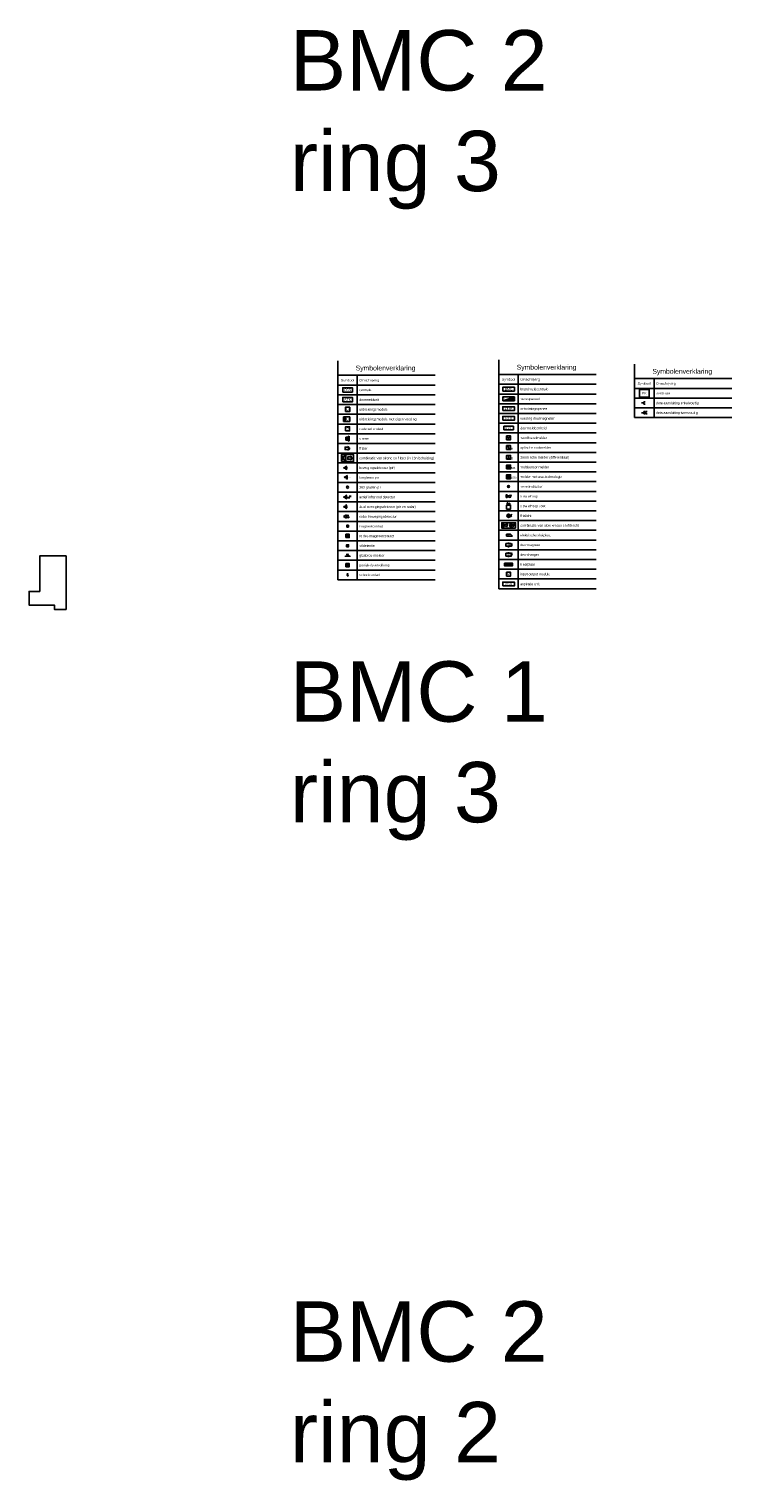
# Model space of a CAD drawing. Header units: millimetres. Extents: x -285897 to 196785, y -309320 to 420074.
# Tile 7 of 10: x -25395 to 46778, y -113506 to 35833. Entities that reach past the tile are written whole.
import ezdxf
from ezdxf.enums import TextEntityAlignment as Align

# ---------------------------------------------------------------- set-up
doc = ezdxf.new("R2010")
doc.units = ezdxf.units.MM
for name, color, linetype in [('BMI', 1, 'Continuous'), ('BMI-hatchlijnen', 7, 'Continuous'), ('DCI', 30, 'Continuous'), ('ISS', 3, 'Continuous')]:
    doc.layers.add(name, color=color, linetype=linetype)
doc.styles.get("Standard").update_dxf_attribs({"font": 'arial.ttf'})
doc.styles.add('TAG', font='swiss.ttf', dxfattribs={"height": 2.5})

# ---------------------------------------------------------------- blocks, each defined once
blk = doc.blocks.new('ISS-FL')
at = {"color": 0}
for p, q in [((314, 136), (342, 221)), ((385, 84), (458, 137)), ((412, 0), (502, 0)), ((314, -136), (342, -221)), ((385, -84), (458, -137))]:
    blk.add_line(p, q, dxfattribs=at)
blk.add_lwpolyline([(270, -122, 1), (270, 122), (0, 122), (0, -122)], format="xyb", close=True, dxfattribs=at)
at = {"color": 0, "flags": 8}
for tag, p in [('CCS-/SCS-SABOTAGE-INGANG', (602, 183)), ('CCS-/SCS-SIGNAAL-UITGANG', (602, -165))]:
    blk.add_attdef(tag, text='', height=250, dxfattribs=at).set_placement(p, align=Align.MIDDLE_LEFT)
blk = doc.blocks.new('ISS-BWD-PIR')
at = {"color": 0}
for q in [(294, 113), (294, -113)]:
    blk.add_line((0, 0), q, dxfattribs=at)
for points in [[(313, 120, 0, 30, 0), (397, 152, 30, 30, 0)], [(335, 0, 0, 30, 0), (425, 0, 30, 30, 0)], [(313, -120, 0, 30, 0), (397, -152, 30, 30, 0)]]:
    blk.add_lwpolyline(points, format="xyseb", dxfattribs=at)
blk.add_arc((0, 0), 315, 317, 43, dxfattribs=at)
at = {"color": 0, "flags": 8}
blk.add_attdef('NUMMER', text='', height=250, dxfattribs=at).set_placement((525, 0), align=Align.MIDDLE_LEFT)
blk = doc.blocks.new('ISS-BWD-PIR-LB')
at = {"color": 0}
for q in [(294, 113), (294, -113)]:
    blk.add_line((0, 0), q, dxfattribs=at)
for points in [[(335, 0, 0, 30, 0), (425, 0, 30, 30, 0)], [(445, 0, 0, 30, 0), (535, 0, 30, 30, 0)], [(555, 0, 0, 30, 0), (645, 0, 30, 30, 0)]]:
    blk.add_lwpolyline(points, format="xyseb", dxfattribs=at)
blk.add_arc((0, 0), 315, 317, 43, dxfattribs=at)
at = {"color": 0, "flags": 8}
blk.add_attdef('NUMMER', text='', height=250, dxfattribs=at).set_placement((745, 0), align=Align.MIDDLE_LEFT)
blk = doc.blocks.new('*U7')
at = {"color": 0}
blk.add_lwpolyline([(-45, 0, 0, 30, 0), (45, 0, 30, 30, 0)], format="xyseb", dxfattribs=at)
blk = doc.blocks.new('*U8')
at = {"color": 0, "linetype": 'ByBlock', "lineweight": -2, "transparency": 16777216}
for p, rotation in [((-165, 0), 180), ((-117, 117), 135), ((0, 165), 90.00000000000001), ((117, 117), 45.00000000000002), ((-117, -117), 225.0000000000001), ((0, -165), 270), ((117, -117), 315.0000000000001)]:
    blk.add_blockref('*U7', p, dxfattribs=dict(at, rotation=rotation))
blk.add_blockref('*U7', (165, 0), dxfattribs=at)
blk = doc.blocks.new('ISS-BWD-PIR-360G')
at = {"color": 0}
blk.add_circle((0, 0), 100, dxfattribs=at)
blk.add_blockref('*U8', (0, 0), dxfattribs=at)
at = {"color": 0, "flags": 8}
blk.add_attdef('NUMMER', text='', height=250, dxfattribs=at).set_placement((310, 0), align=Align.MIDDLE_LEFT)
blk = doc.blocks.new('ISS-BWD-ACIR')
for q in [(294, 113), (294, -113)]:
    blk.add_line((0, 0), q)
at = {"color": 0}
for p, q in [((565, 80), (785, 80)), ((630, -80), (410, -80))]:
    blk.add_line(p, q, dxfattribs=at)
for points in [[(385, 80, 0, 60, 0), (565, 80, 60, 60, 0)], [(810, -80, 0, 60, 0), (630, -80, 60, 60, 0)]]:
    blk.add_lwpolyline(points, format="xyseb", dxfattribs=at)
blk.add_arc((0, 0), 315, 317, 43)
at = {"color": 0, "flags": 8}
blk.add_attdef('NUMMER', text='', height=250, dxfattribs=at).set_placement((-509, 440), align=Align.MIDDLE_LEFT)
blk = doc.blocks.new('ISS-BWD-DUAL')
at = {"color": 0}
for q in [(294, 113), (294, -113)]:
    blk.add_line((0, 0), q, dxfattribs=at)
for points in [[(465, 35, 0, 35, 0), (355, 35, 35, 35, 0)], [(355, -35, 0, 35, 0), (465, -35, 35, 35, 0)]]:
    blk.add_lwpolyline(points, format="xyseb", dxfattribs=at)
blk.add_arc((0, 0), 315, 317, 43, dxfattribs=at)
at = {"layer": 'ISS', "color": 7, "style": 'TAG', "flags": 8}
blk.add_attdef('NUMMER', text='', height=250, dxfattribs=at).set_placement((565, 0), align=Align.MIDDLE_LEFT)
blk = doc.blocks.new('ISS-BWD-RAD')
at = {"color": 0}
for p, q in [((0, 0), (312, 180)), ((0, 0), (312, -180)), ((312, 180), (312, -180)), ((522, 90), (382, 135)), ((382, 45), (382, 135)), ((522, 90), (382, 45)), ((382, -90), (522, -45)), ((382, -90), (522, -135)), ((522, -45), (522, -135))]:
    blk.add_line(p, q, dxfattribs=at)
at = {"color": 0, "flags": 8}
blk.add_attdef('NUMMER', text='', height=250, dxfattribs=at).set_placement((622, 0), align=Align.MIDDLE_LEFT)
blk = doc.blocks.new('ISS-MC')
h = blk.add_hatch(color=0)
h.dxf.hatch_style = 1
h.paths.add_polyline_path([(-92.5, -92.5), (92.5, -92.5), (92.5, 92.5), (-92.5, 92.5)])
at = {"color": 0}
blk.add_line((-92.5, -92.5), (92.5, 92.5), dxfattribs=at)
blk.add_lwpolyline([(-92.5, -92.5), (92.5, -92.5), (92.5, 92.5), (-92.5, 92.5)], close=True, dxfattribs=at)
at = {"color": 0, "flags": 8}
blk.add_attdef('NUMMER', text='', height=250, dxfattribs=at).set_placement((192.5, 0), align=Align.MIDDLE_LEFT)
blk = doc.blocks.new('ISS-RDMC')
at = {"color": 0}
for p, q in [((104, -111), (168, -48)), ((104, -224), (168, -288)), ((168, -288), (168, -48)), ((231, -111), (168, -48)), ((231, -224), (168, -288))]:
    blk.add_line(p, q, dxfattribs=at)
blk.add_lwpolyline([(0, -335), (335, -335), (335, 0), (0, 0)], close=True, dxfattribs=at)
at = {"color": 0, "flags": 8}
blk.add_attdef('NUMMER', text='', height=250, dxfattribs=at).set_placement((435, -168), align=Align.MIDDLE_LEFT)
blk = doc.blocks.new('ISS-TD')
at = {"color": 0}
blk.add_line((-50, -150), (50, -150), dxfattribs=at)
blk.add_lwpolyline([(-100, -300), (100, -300), (100, -100), (-100, -100)], close=True, dxfattribs=at)
blk.add_lwpolyline([(0, -150, 0, 100, 0), (0, -250, 100, 100, 0)], format="xyseb", dxfattribs=at)
at = {"color": 0, "flags": 8}
blk.add_attdef('NUMMER', text='', height=250, dxfattribs=at).set_placement((200, -200), align=Align.MIDDLE_LEFT)
blk = doc.blocks.new('ISS-GBM')
at = {"color": 0}
for p, q in [((-225, -414), (-225, -284)), ((225, -349), (-225, -349)), ((225, -414), (225, -284))]:
    blk.add_line(p, q, dxfattribs=at)
for points in [[(-47, -100), (-83, -135, 0.4303315), (-83, -182), (-47, -217, -0.4303315), (-47, -264), (-83, -299)], [(18, -100), (-18, -135, 0.4303315), (-18, -182), (18, -217, -0.4303315), (18, -264), (-18, -299)], [(83, -100), (47, -135, 0.4303315), (47, -182), (83, -217, -0.4303315), (83, -264), (47, -299)]]:
    blk.add_lwpolyline(points, format="xyb", dxfattribs=at)
at = {"color": 0, "flags": 8}
blk.add_attdef('NUMMER', text='', height=250, dxfattribs=at).set_placement((325, -349, -2600), align=Align.MIDDLE_LEFT)
blk = doc.blocks.new('ISS-POK')
h = blk.add_hatch(color=0)
h.dxf.hatch_style = 1
edge = h.paths.add_edge_path()
edge.add_arc((0, -165), 82.5, 0, 360)
at = {"color": 0}
blk.add_lwpolyline([(-165, -330), (165, -330), (165, 0), (-165, 0)], close=True, dxfattribs=at)
blk.add_circle((0, -165), 82.5, dxfattribs=at)
at = {"color": 0, "flags": 8}
blk.add_attdef('NUMMER', text='', height=250, dxfattribs=at).set_placement((265, -165), align=Align.MIDDLE_LEFT)
blk = doc.blocks.new('ISS-SC')
h = blk.add_hatch(color=0)
h.dxf.hatch_style = 1
edge = h.paths.add_edge_path()
edge.add_line((-55, -100), (55, -100))
edge.add_line((55, -100), (20, 29))
edge.add_arc((0, 75), 50, 294.0126, 605.9874)
edge.add_line((-20, 29), (-55, -100))
at = {"color": 0}
blk.add_lwpolyline([(-55, -100), (55, -100), (20, 29, 4.7020868), (-20, 29)], format="xyb", close=True, dxfattribs=at)
at = {"color": 0, "flags": 8}
blk.add_attdef('NUMMER', text='', height=250, dxfattribs=at).set_placement((155, 0), align=Align.MIDDLE_LEFT)
blk = doc.blocks.new('ISS-CCS')
at = {"color": 0}
blk.add_lwpolyline([(0, -455), (990, -455), (990, 0), (0, 0)], close=True, dxfattribs=at)
blk.add_text('CCS', height=250, dxfattribs=at).set_placement((495, -227.5), align=Align.MIDDLE_CENTER)
blk.add_attdef('TYPE', text='', height=250, dxfattribs=at).set_placement((1090, -227.5), align=Align.MIDDLE_LEFT)
blk = doc.blocks.new('ISS-ATK')
at = {"color": 0}
blk.add_lwpolyline([(0, -455), (990, -455), (990, 0), (0, 0)], close=True, dxfattribs=at)
blk.add_text('ATK', height=250, dxfattribs=at).set_placement((495, -227.5), align=Align.MIDDLE_CENTER)
blk.add_attdef('TYPE', text='', height=250, dxfattribs=at).set_placement((1090, -227.5), align=Align.MIDDLE_LEFT)
blk = doc.blocks.new('ISS-CBD')
at = {"color": 0}
blk.add_lwpolyline([(-212.5, -425), (212.5, -425), (212.5, 0), (-212.5, 0)], close=True, dxfattribs=at)
blk.add_text('?', height=250, dxfattribs=at).set_placement((0, -212.5), align=Align.MIDDLE_CENTER)
blk.add_attdef('NUMMER', text='', height=250, dxfattribs=at).set_placement((313.28125, -212.5), align=Align.MIDDLE_LEFT)
blk = doc.blocks.new('ISS-SIR')
at = {"color": 0}
for p, q in [((155, 145), (346, 255)), ((346, 255), (346, -255)), ((155, -145), (346, -255))]:
    blk.add_line(p, q, dxfattribs=at)
blk.add_lwpolyline([(0, -145), (155, -145), (155, 145), (0, 145)], close=True, dxfattribs=at)
at = {"color": 0, "flags": 8}
for tag, p in [('INGANG', (446, 187)), ('UITGANG', (446, -161))]:
    blk.add_attdef(tag, text='', height=250, dxfattribs=at).set_placement(p, align=Align.MIDDLE_LEFT)
blk = doc.blocks.new('ISS-COMBI-SIR-FS')
at = {"color": 0}
for p, q in [((-369, 145), (-178, 255)), ((-178, 255), (-178, -255)), ((336, 136), (363, 221)), ((407, 84), (480, 137)), ((434, 0), (524, 0)), ((-369, -145), (-178, -255)), ((336, -136), (363, -221)), ((407, -84), (480, -137))]:
    blk.add_line(p, q, dxfattribs=at)
for points in [[(-624, -355), (624, -355), (624, 355), (-624, 355)], [(-524, -145), (-369, -145), (-369, 145), (-524, 145)]]:
    blk.add_lwpolyline(points, close=True, dxfattribs=at)
blk.add_lwpolyline([(292, -122, 1), (292, 122), (22, 122), (22, -122)], format="xyb", close=True, dxfattribs=at)
at = {"color": 0, "flags": 8}
for tag, p in [('CCS-/SCS-SABOTAGE-INGANG', (724, 183)), ('CCS-/SCS-SIGNAAL-UITGANG', (724, -165))]:
    blk.add_attdef(tag, text='', height=250, dxfattribs=at).set_placement(p, align=Align.MIDDLE_LEFT)
blk = doc.blocks.new('ISS-UBM')
at = {"color": 0, "linetype": 'Continuous'}
blk.add_lwpolyline([(0, -455), (0, 0), (455, 0), (455, -455), (0, -455)], dxfattribs=at)
at = {"color": 0}
blk.add_text('U', height=250, dxfattribs=at).set_placement((228, -228), align=Align.MIDDLE_CENTER)
blk.add_attdef('NUMMER', text='', height=250, dxfattribs=at).set_placement((555, -228), align=Align.MIDDLE_LEFT)
blk = doc.blocks.new('ISS-UMV')
h = blk.add_hatch(color=0)
h.dxf.hatch_style = 1
h.paths.add_polyline_path([(88, -391), (96, -320), (132, -335)])
at = {"color": 0}
for p, q in [((200, 0), (0, 0)), ((0, 0), (0, -455)), ((200, -455), (0, -455))]:
    blk.add_line(p, q, dxfattribs=at)
at = {"color": 0, "linetype": 'Continuous'}
for points in [[(200, -455), (200, 0), (655, 0), (655, -455), (200, -455)], [(112, -64), (32, -256), (168, -199), (115, -328)], [(88, -391), (96, -320), (132, -335), (88, -391)]]:
    blk.add_lwpolyline(points, dxfattribs=at)
at = {"color": 0}
blk.add_text('U', height=250, dxfattribs=at).set_placement((428, -228), align=Align.MIDDLE_CENTER)
blk.add_attdef('NUMMER', text='', height=250, dxfattribs=at).set_placement((755, -228), align=Align.MIDDLE_LEFT)
blk = doc.blocks.new('ISS-SBV')
at = {"layer": 'ISS'}
for p, q in [((0, -22500), (0, 0)), ((0, -1500), (10000, -1500)), ((0, -2500), (10000, -2500)), ((2000, -22500), (2000, -1500)), ((0, -3500), (10000, -3500)), ((0, -4500), (10000, -4500)), ((0, -5500), (10000, -5500)), ((0, -6500), (10000, -6500)), ((0, -7500), (10000, -7500)), ((0, -8500), (10000, -8500)), ((0, -9500), (10000, -9500)), ((0, -10500), (10000, -10500)), ((0, -11500), (10000, -11500)), ((0, -12500), (10000, -12500)), ((0, -13500), (10000, -13500)), ((0, -14500), (10000, -14500)), ((0, -15500), (10000, -15500)), ((0, -16500), (10000, -16500)), ((0, -17500), (10000, -17500)), ((0, -18500), (10000, -18500)), ((0, -19500), (10000, -19500)), ((0, -20500), (10000, -20500)), ((0, -21500), (10000, -21500)), ((0, -22500), (10000, -22500))]:
    blk.add_line(p, q, dxfattribs=at)
for name, p in [('ISS-CCS', (505, -2772)), ('ISS-ATK', (505, -3772)), ('ISS-UMV', (572, -5772)), ('ISS-UBM', (772, -4772)), ('ISS-CBD', (1000, -6788)), ('ISS-FL', (749, -9000)), ('ISS-SIR', (827, -8000)), ('ISS-COMBI-SIR-FS', (1000, -10000)), ('ISS-BWD-PIR', (595, -11000)), ('ISS-BWD-PIR-LB', (655, -11970)), ('ISS-BWD-PIR-360G', (1000, -13000)), ('ISS-BWD-ACIR', (595, -14000)), ('ISS-BWD-DUAL', (595, -15000)), ('ISS-BWD-RAD', (595, -16000)), ('ISS-RDMC', (832, -17832)), ('ISS-MC', (1000, -17000)), ('ISS-TD', (1000, -18800)), ('ISS-GBM', (1000, -19743)), ('ISS-POK', (1000, -20835)), ('ISS-SC', (1000, -22000))]:
    blk.add_blockref(name, p, dxfattribs=at)
for s, height, p in [('Symbolenverklaring', 500, (4900, -750)), ('Symbool', 250, (1000, -2000))]:
    blk.add_text(s, height=height, dxfattribs=at).set_placement(p, align=Align.MIDDLE_CENTER)
at = {"layer": 'ISS', "style": 'TAG'}
for s, p in [('centrale', (2200, -3000)), ('doormeldunit', (2200, -4000)), ('uitbreidingsmodule', (2196, -5000)), ('uitbreidingsmodule met eigen voeding', (2196, -6000)), ('codebediendeel', (2200, -7000)), ('sirene', (2200, -8000)), ('flitser', (2200, -9000)), ('combinatie van sirene en flitser (in één behuizing)', (2200, -10000)), ('bewegingsdetector (pir)', (2200, -11000)), ('longbeam pir', (2200, -12000)), ('360 graden pir', (2200, -13000)), ('dual bewegingsdetector (pir en radar)', (2200, -15000)), ('actief infrarood detector', (2200, -14000)), ('radar bewegingsdetector', (2200, -16000)), ('magneetcontact', (2200, -17000)), ('roldeurmagneetcontact', (2200, -18000)), ('trildetectie', (2200, -19000)), ('glasbreukmelder', (2200, -20000)), ('paniek-/overvalknop', (2200, -21000)), ('schootcontact', (2200, -22000))]:
    blk.add_text(s, height=250, dxfattribs=at).set_placement(p, align=Align.MIDDLE_LEFT)
at = {"layer": 'ISS'}
blk.add_text('Omschrijving', height=250, dxfattribs=at).set_placement((2200, -2000), align=Align.MIDDLE_LEFT)
blk = doc.blocks.new('BMI-NP')
h = blk.add_hatch(color=0)
h.dxf.hatch_style = 1
h.paths.add_polyline_path([(600, 200), (-600, -200), (600, -200)])
at = {"color": 0}
blk.add_line((-600, -200), (600, 200), dxfattribs=at)
at = {"color": 0, "linetype": 'Continuous'}
blk.add_lwpolyline([(-600, -200), (-600, 200), (600, 200), (600, -200), (-600, -200)], dxfattribs=at)
at = {"color": 0, "insert": (-550, 150), "char_height": 180, "attachment_point": 1}
blk.add_mtext_dynamic_manual_height_columns('NP', width=575, gutter_width=12.5, heights=[200], dxfattribs=at)
at = {"color": 0, "flags": 8}
blk.add_attdef('NUMMER', text='', height=250, dxfattribs=at).set_placement((700, 0), align=Align.MIDDLE_LEFT)
blk = doc.blocks.new('BMI-NI')
at = {"color": 0}
for p, q in [((-71, -71), (71, 71)), ((71, -71), (-71, 71))]:
    blk.add_line(p, q, dxfattribs=at)
blk.add_circle((0, 0), 100, dxfattribs=at)
at = {"color": 0, "flags": 8}
blk.add_attdef('NUMMER', text='', height=250, dxfattribs=at).set_placement((0, 118), align=Align.BOTTOM_CENTER)
blk.add_attdef('NUMMER', text='', height=250, dxfattribs=at).set_placement((200, 0), align=Align.MIDDLE_LEFT)
blk = doc.blocks.new('BMI-DME')
at = {"color": 0, "linetype": 'Continuous'}
for p, q in [((-494, -196), (-494, 204)), ((-494, 204), (496, 204)), ((496, 204), (496, -196)), ((496, -196), (-494, -196))]:
    blk.add_line(p, q, dxfattribs=at)
at = {"color": 0}
blk.add_text('DME', height=250, dxfattribs=at).set_placement((1, 4), align=Align.MIDDLE_CENTER)
at = {"color": 0, "flags": 8}
blk.add_attdef('NUMMER', text='', height=250, dxfattribs=at).set_placement((596, 4), align=Align.MIDDLE_LEFT)
blk = doc.blocks.new('BMI-MSM')
at = {"layer": 'BMI', "color": 0, "linetype": 'Continuous'}
for points in [[(-200, -200), (-200, 200), (200, 200), (200, -200), (-200, -200)], [(-69, 159), (-102, 53), (-104, 38), (-100, 23), (-91, 11), (-77, 3), (-61, -3), (-47, -11), (-38, -23), (-34, -37), (-36, -53), (-69, -159)], [(69, -66), (69, 150)], [(108, -106), (108, -110), (107, -114), (106, -118), (104, -122), (103, -126), (100, -129), (98, -133), (95, -136), (92, -138), (88, -141), (85, -142), (81, -144), (77, -145), (73, -146), (69, -146), (65, -146), (61, -146), (57, -145), (53, -143), (49, -142), (45, -139), (42, -137), (39, -134), (36, -131), (34, -128), (32, -124), (30, -120), (29, -116), (28, -112), (28, -108), (28, -104), (28, -100), (29, -96), (30, -92), (32, -88), (34, -85), (36, -81), (39, -78), (42, -76), (45, -73), (49, -71), (53, -69), (57, -68), (61, -67), (65, -66), (69, -66), (73, -67), (77, -67), (81, -68), (85, -70), (88, -72), (92, -74), (95, -77), (98, -80), (100, -83), (103, -87), (104, -90), (106, -94), (107, -98), (108, -102), (108, -106)]]:
    blk.add_lwpolyline(points, dxfattribs=at)
at = {"layer": 'BMI', "color": 0, "insert": (275, -200), "char_height": 200, "attachment_point": 7}
blk.add_mtext_dynamic_manual_height_columns('MS', width=513.1, gutter_width=12.5, heights=[0], dxfattribs=at)
at = {"layer": 'BMI', "color": 0, "flags": 8}
blk.add_attdef('NUMMER', text='', height=250, dxfattribs=at).set_placement((0, 425), align=Align.MIDDLE_CENTER)
blk = doc.blocks.new('BMI-BMC')
at = {"color": 0, "linetype": 'Continuous'}
blk.add_lwpolyline([(-600, -400), (-600, 0), (600, 0), (600, -400), (-600, -400)], dxfattribs=at)
at = {"color": 0, "insert": (0, -200), "char_height": 250, "attachment_point": 5}
blk.add_mtext_dynamic_manual_height_columns('BMC', width=1200, gutter_width=12.5, heights=[0], dxfattribs=at)
at = {"color": 0, "flags": 8}
blk.add_attdef('NUMMER', text='', height=250, dxfattribs=at).set_placement((700, -200), align=Align.MIDDLE_LEFT)
blk = doc.blocks.new('BMI-DM')
at = {"color": 0, "linetype": 'Continuous'}
blk.add_line((333, -140), (333, 140), dxfattribs=at)
for points in [[(-280, 140), (280, 140), (280, -140), (-280, -140), (-280, 140)], [(0, 140), (0, 262)], [(0, -140), (0, -262)]]:
    blk.add_lwpolyline(points, dxfattribs=at)
at = {"color": 0, "insert": (0, 0), "char_height": 140, "attachment_point": 5}
blk.add_mtext_dynamic_manual_height_columns('DM', width=277.96, gutter_width=12.5, heights=[0], dxfattribs=at)
at = {"color": 0, "flags": 8}
blk.add_attdef('NUMMER', text='', height=250, dxfattribs=at).set_placement((0, 488), align=Align.MIDDLE_CENTER)
blk = doc.blocks.new('BMI-ES')
at = {"color": 0}
for p, q in [((-211, 95), (212, 95)), ((-211, -107), (-211, 95)), ((212, 95), (389, -107)), ((389, -107), (-211, -107))]:
    blk.add_line(p, q, dxfattribs=at)
at = {"color": 0, "insert": (0, -6), "char_height": 120, "attachment_point": 5}
blk.add_mtext_dynamic_manual_height_columns('ES', width=418.69, gutter_width=12.5, heights=[0], dxfattribs=at)
at = {"color": 0, "flags": 8}
blk.add_attdef('NUMMER', text='', height=150, dxfattribs=at).set_placement((947, -6), align=Align.MIDDLE_CENTER)
blk = doc.blocks.new('BMI-DD')
at = {"color": 0}
for p in [(280, 140), (280, -140)]:
    blk.add_line(p, (372, 112), dxfattribs=at)
at = {"color": 0, "linetype": 'Continuous'}
for points in [[(-280, 140), (280, 140), (280, -140), (-280, -140), (-280, 140)], [(0, 140), (0, 262)], [(0, -140), (0, -262)]]:
    blk.add_lwpolyline(points, dxfattribs=at)
at = {"color": 0, "insert": (0, 0), "char_height": 140, "attachment_point": 5}
blk.add_mtext_dynamic_manual_height_columns('DD', width=285.09, gutter_width=12.5, heights=[0], dxfattribs=at)
at = {"color": 0, "flags": 8}
blk.add_attdef('NUMMER', text='', height=250, dxfattribs=at).set_placement((0, 488), align=Align.MIDDLE_CENTER)
blk = doc.blocks.new('BMI-IOM')
at = {"color": 0, "linetype": 'Continuous'}
blk.add_lwpolyline([(0, -400), (0, 0), (400, 0), (400, -400), (0, -400)], dxfattribs=at)
blk.add_lwpolyline([(0, -400), (0, 0), (400, 0), (400, -400)], close=True, dxfattribs=at)
blk.add_lwpolyline([(0, -400), (0, 0), (400, 0), (400, -400)], close=True, dxfattribs=at)
at = {"color": 0}
blk.add_text('M', height=200, dxfattribs=at).set_placement((200, -200), align=Align.MIDDLE_CENTER)
at = {"color": 0, "flags": 8}
for tag, p in [('T.B.V.', (963, -25)), ('NUMMER', (1264, -375))]:
    blk.add_attdef(tag, text='', height=250, dxfattribs=at).set_placement(p, align=Align.MIDDLE_CENTER)
blk = doc.blocks.new('BMI-ASD')
at = {"color": 0, "linetype": 'Continuous'}
blk.add_lwpolyline([(-600, -214), (-600, 186), (600, 186), (600, -214), (-600, -214)], dxfattribs=at)
at = {"color": 0, "insert": (0, -14), "char_height": 250, "attachment_point": 5}
blk.add_mtext_dynamic_manual_height_columns('ASD', width=1200, gutter_width=12.5, heights=[0], dxfattribs=at)
at = {"color": 0, "flags": 8}
blk.add_attdef('NUMMER', text='', height=250, dxfattribs=at).set_placement((700, -14), align=Align.MIDDLE_LEFT)
blk = doc.blocks.new('BMI-GTV')
at = {"color": 0}
blk.add_lwpolyline([(-600, -200), (600, -200), (600, 200), (-600, 200)], close=True, dxfattribs=at)
at = {"color": 0, "insert": (0, 0), "char_height": 250, "attachment_point": 5}
blk.add_mtext_dynamic_manual_height_columns('GTV', width=1200, gutter_width=12.5, heights=[0], dxfattribs=at)
at = {"color": 0, "flags": 8}
blk.add_attdef('NUMMER', text='', height=250, dxfattribs=at).set_placement((700, 0), align=Align.MIDDLE_LEFT)
blk = doc.blocks.new('BMI-ORP')
at = {"color": 0, "linetype": 'Continuous'}
blk.add_lwpolyline([(-600, -200), (-600, 200), (600, 200), (600, -200), (-600, -200)], dxfattribs=at)
at = {"color": 0, "insert": (0, 0), "char_height": 250, "attachment_point": 5}
blk.add_mtext_dynamic_manual_height_columns('ORP', width=1200, gutter_width=12.5, heights=[0], dxfattribs=at)
at = {"color": 0, "flags": 8}
blk.add_attdef('NUMMER', text='', height=250, dxfattribs=at).set_placement((700, 0), align=Align.MIDDLE_LEFT)
blk = doc.blocks.new('BMI-TDM')
at = {"color": 0, "linetype": 'Continuous'}
for points in [[(-200, -200), (-200, 200), (200, 200), (200, -200), (-200, -200)], [(0, -66), (0, 150)], [(39, -106), (39, -110), (38, -114), (37, -118), (36, -122), (34, -126), (32, -129), (29, -133), (26, -136), (23, -138), (20, -141), (16, -142), (12, -144), (8, -145), (4, -146), (0, -146), (-4, -146), (-8, -146), (-12, -145), (-16, -143), (-20, -142), (-23, -139), (-27, -137), (-30, -134), (-32, -131), (-35, -128), (-37, -124), (-38, -120), (-40, -116), (-41, -112), (-41, -108), (-41, -104), (-41, -100), (-40, -96), (-38, -92), (-37, -88), (-35, -85), (-32, -81), (-30, -78), (-27, -76), (-23, -73), (-20, -71), (-16, -69), (-12, -68), (-8, -67), (-4, -66), (0, -66), (4, -67), (8, -67), (12, -68), (16, -70), (20, -72), (23, -74), (26, -77), (29, -80), (32, -83), (34, -87), (36, -90), (37, -94), (38, -98), (39, -102), (39, -106)]]:
    blk.add_lwpolyline(points, dxfattribs=at)
at = {"color": 0, "insert": (275, -200), "char_height": 200, "attachment_point": 7}
blk.add_mtext_dynamic_manual_height_columns('D', width=237.45, gutter_width=12.5, heights=[0], dxfattribs=at)
at = {"color": 0, "flags": 8}
blk.add_attdef('NUMMER', text='', height=250, dxfattribs=at).set_placement((0, -425), align=Align.MIDDLE_CENTER)
blk = doc.blocks.new('BMI-ASAM')
at = {"color": 0, "linetype": 'Continuous'}
for points in [[(-200, -200), (-200, 200), (200, 200), (200, -200), (-200, -200)], [(-69, 159), (-102, 53), (-104, 38), (-100, 23), (-91, 11), (-77, 3), (-61, -3), (-47, -11), (-38, -23), (-34, -37), (-36, -53), (-69, -159)], [(69, -66), (69, 150)], [(108, -106), (108, -110), (107, -114), (106, -118), (104, -122), (103, -126), (100, -129), (98, -133), (95, -136), (92, -138), (88, -141), (85, -142), (81, -144), (77, -145), (73, -146), (69, -146), (65, -146), (61, -146), (57, -145), (53, -143), (49, -142), (45, -139), (42, -137), (39, -134), (36, -131), (34, -128), (32, -124), (30, -120), (29, -116), (28, -112), (28, -108), (28, -104), (28, -100), (29, -96), (30, -92), (32, -88), (34, -85), (36, -81), (39, -78), (42, -76), (45, -73), (49, -71), (53, -69), (57, -68), (61, -67), (65, -66), (69, -66), (73, -67), (77, -67), (81, -68), (85, -70), (88, -72), (92, -74), (95, -77), (98, -80), (100, -83), (103, -87), (104, -90), (106, -94), (107, -98), (108, -102), (108, -106)]]:
    blk.add_lwpolyline(points, dxfattribs=at)
at = {"color": 0, "insert": (275, -200), "char_height": 200, "attachment_point": 7}
blk.add_mtext_dynamic_manual_height_columns('ASA', width=200, gutter_width=12.5, heights=[0], dxfattribs=at)
at = {"color": 0, "flags": 8}
blk.add_attdef('NUMMER', text='', height=250, dxfattribs=at).set_placement((0, -425), align=Align.MIDDLE_CENTER)
blk = doc.blocks.new('BMI-ORM')
at = {"color": 0, "linetype": 'Continuous'}
for points in [[(-200, -200), (-200, 200), (200, 200), (200, -200), (-200, -200)], [(0, 159), (-34, 53), (-35, 38), (-31, 23), (-22, 11), (-9, 3), (8, -3), (21, -11), (31, -23), (35, -37), (33, -53), (0, -159)]]:
    blk.add_lwpolyline(points, dxfattribs=at)
at = {"color": 0}
blk.add_text('R', height=200, dxfattribs=at).set_placement((260, -260), align=Align.BOTTOM_LEFT)
at = {"color": 0, "flags": 8}
blk.add_attdef('NUMMER', text='', height=250, dxfattribs=at).set_placement((0, -300), align=Align.TOP_CENTER)
blk = doc.blocks.new('BMI-HM')
at = {"color": 0}
blk.add_line((0, 0), (0, -150), dxfattribs=at)
at = {"color": 0, "linetype": 'Continuous'}
blk.add_lwpolyline([(-200, -200), (-200, 200), (200, 200), (200, -200), (-200, -200)], dxfattribs=at)
at = {"color": 0}
blk.add_arc((0, 115), 115, 180, 0, dxfattribs=at)
at = {"color": 0, "flags": 8}
blk.add_attdef('NUMMER', text='', height=250, dxfattribs=at).set_placement((300, 0), align=Align.MIDDLE_LEFT)
blk = doc.blocks.new('BMI-COMBI-SW-FL')
at = {"color": 0}
for p, q in [((142, -120), (383, 120)), ((383, -120), (142, 120)), ((458, 0), (607, 150)), ((458, 0), (608, 0)), ((458, -150), (608, 0))]:
    blk.add_line(p, q, dxfattribs=at)
blk.add_lwpolyline([(708, -270), (-708, -270), (-708, 270), (708, 270)], close=True, dxfattribs=at)
at = {"color": 0, "linetype": 'Continuous'}
for points in [[(-608, -143), (-608, 143), (-508, 143), (-508, -143), (-608, -143)], [(-508, 43), (-108, 118), (-179, -118), (-508, -32)]]:
    blk.add_lwpolyline(points, dxfattribs=at)
at = {"color": 0}
blk.add_lwpolyline([(458, -150, 0, 40, 0), (507, -100, 40, 40, 0)], format="xyseb", dxfattribs=at)
blk.add_circle((262, 0), 170, dxfattribs=at)
at = {"color": 0, "flags": 8}
blk.add_attdef('NUMMER', text='', height=250, dxfattribs=at).set_placement((1593, 0), align=Align.MIDDLE_CENTER)
blk = doc.blocks.new('BMI-SW')
at = {"color": 0, "linetype": 'Continuous'}
for points in [[(0, -143), (0, 143), (100, 143), (100, -143), (0, -143)], [(100, 43), (500, 118), (429, -118), (100, -32)]]:
    blk.add_lwpolyline(points, dxfattribs=at)
at = {"color": 0, "flags": 8}
blk.add_attdef('NUMMER', text='', height=250, dxfattribs=at).set_placement((1200, 0), align=Align.MIDDLE_CENTER)
blk = doc.blocks.new('BMI-FL')
at = {"color": 0}
for p, q in [((-120, -120), (120, 120)), ((120, -120), (-120, 120)), ((195, 0), (345, 150)), ((195, 0), (345, 0)), ((195, -150), (345, 0))]:
    blk.add_line(p, q, dxfattribs=at)
blk.add_lwpolyline([(195, -150, 0, 40, 0), (245, -100, 40, 40, 0)], format="xyseb", dxfattribs=at)
blk.add_circle((0, 0), 170, dxfattribs=at)
at = {"color": 0, "flags": 8}
blk.add_attdef('NUMMER', text='', height=250, dxfattribs=at).set_placement((0, -270), align=Align.TOP_CENTER)
blk = doc.blocks.new('BMI-SWV')
at = {"color": 0}
for p, q in [((116, 161), (341, 205)), ((116, 119), (302, 69)), ((302, 69), (341, 205))]:
    blk.add_line(p, q, dxfattribs=at)
blk.add_lwpolyline([(60, 60), (116, 60), (116, 220), (60, 220)], close=True, dxfattribs=at)
at = {"layer": 'Defpoints'}
blk.add_lwpolyline([(0, -400), (400, -400), (400, 0), (0, 0)], close=True, dxfattribs=at)
at = {"color": 0, "flags": 8}
blk.add_attdef('NUMMER', text='', height=250, dxfattribs=at).set_placement((200, 445), align=Align.MIDDLE_CENTER)
blk = doc.blocks.new('BMI-KP')
at = {"color": 0}
for p, q in [((-435, 109), (-295, -134)), ((-295, -134), (-155, 109)), ((-155, 109), (-15, -134)), ((-15, -134), (125, 109)), ((125, 109), (265, -134)), ((265, -134), (406, 109))]:
    blk.add_line(p, q, dxfattribs=at)
blk.add_lwpolyline([(-435, 109), (-435, -134), (406, -134), (406, 109), (-435, 109)], dxfattribs=at)
at = {"color": 0, "flags": 8}
blk.add_attdef('NUMMER', text='', height=250, dxfattribs=at).set_placement((496, -7), align=Align.MIDDLE_LEFT)
blk = doc.blocks.new('DCI-PK')
blk.add_lwpolyline([(-500, -800), (500, -800), (500, 0), (-500, 0)], close=True)
at = {"insert": (0, -400), "char_height": 250, "attachment_point": 5}
blk.add_mtext_dynamic_manual_height_columns('PK', width=1000, gutter_width=12.5, heights=[0], dxfattribs=at)
at = {"color": 0, "flags": 8}
blk.add_attdef('NUMMER', text='', height=250, dxfattribs=at).set_placement((250, -400), align=Align.MIDDLE_LEFT)
blk = doc.blocks.new('DCI-NA1')
at = {"color": 0}
for p, q in [((0, 0), (250, 0)), ((250, 125), (375, 125)), ((250, 0), (250, 125)), ((250, -125), (250, 0)), ((250, 0), (250, -125)), ((250, -125), (375, -125))]:
    blk.add_line(p, q, dxfattribs=at)
at = {"color": 0, "flags": 8}
for p in [(930, 0), (250, -325)]:
    blk.add_attdef('NUMMER', text='', height=250, dxfattribs=at).set_placement(p, align=Align.MIDDLE_CENTER)
blk = doc.blocks.new('DCI-NA2')
at = {"color": 0}
for p, q in [((450, 0), (0, 0)), ((250, 124), (250, -1)), ((250, 124), (375, 124)), ((250, -1), (250, 124)), ((250, -125), (250, 0)), ((250, 0), (250, -125)), ((450, 124), (575, 124)), ((450, -1), (450, 124)), ((450, 0), (450, -125)), ((250, -125), (375, -125)), ((450, -125), (575, -125))]:
    blk.add_line(p, q, dxfattribs=at)
at = {"color": 0, "flags": 8}
for p in [(1130, -1), (375, -300)]:
    blk.add_attdef('NUMMER', text='', height=250, dxfattribs=at).set_placement(p, align=Align.MIDDLE_CENTER)

msp = doc.modelspace()

# ---------------------------------------------------------------- linework, layer by layer
at = {"layer": 'BMI'}
for p, q in [((22844, -21654), (22844, 1846)), ((22844, 346), (32844, 346)), ((24844, -21654), (24844, 346)), ((22844, -654), (32844, -654)), ((22844, -1654), (32844, -1654)), ((22844, -2654), (32844, -2654)), ((22844, -3654), (32844, -3654)), ((22844, -4654), (32844, -4654)), ((22844, -5654), (32844, -5654)), ((22844, -6654), (32844, -6654)), ((22844, -7654), (32844, -7654)), ((22844, -8654), (32844, -8654)), ((22844, -9654), (32844, -9654)), ((22844, -10654), (32844, -10654)), ((22844, -11654), (32844, -11654)), ((22844, -12654), (32844, -12654)), ((22844, -13654), (32844, -13654)), ((22844, -14654), (32844, -14654)), ((22844, -15654), (32844, -15654)), ((22844, -16654), (32844, -16654)), ((22844, -17654), (32844, -17654)), ((22844, -18654), (32844, -18654)), ((22844, -19654), (32844, -19654)), ((22844, -20654), (32844, -20654)), ((22844, -21654), (32844, -21654))]:
    msp.add_line(p, q, dxfattribs=at)
msp.add_lwpolyline([(23644, -13465), (24044, -13465), (24044, -13065), (23644, -13065)], close=True, dxfattribs=at)
at = {"layer": 'BMI-hatchlijnen'}
msp.add_lwpolyline([(-21595, -23778), (-21595, -18278), (-24295, -18278), (-24295, -21928), (-25395, -21928), (-25395, -23328), (-22795, -23328), (-22795, -23778), (-21595, -23778)], dxfattribs=at)
at = {"layer": 'DCI'}
for p, q in [((36778, -4074), (36778, 1426)), ((36778, -74), (46778, -74)), ((36778, -1074), (46778, -1074)), ((38778, -4074), (38778, -74)), ((36778, -2074), (46778, -2074)), ((36778, -3074), (46778, -3074)), ((36778, -4074), (46778, -4074))]:
    msp.add_line(p, q, dxfattribs=at)

# ---------------------------------------------------------------- block references
msp.add_blockref('ISS-SBV', (6310, 1766))
at = {"layer": 'BMI'}
for name, p in [('BMI-BMC', (23844, -954)), ('BMI-NP', (23844, -2154)), ('BMI-ORP', (23844, -3154)), ('BMI-GTV', (23844, -4154)), ('BMI-DME', (23844, -5154)), ('BMI-HM', (23846, -6154)), ('BMI-ORM', (23844, -7154)), ('BMI-TDM', (23844, -8154)), ('BMI-MSM', (23844, -9154)), ('BMI-ASAM', (23844, -10154)), ('BMI-NI', (23844, -11154)), ('BMI-SW', (23594, -12154)), ('BMI-SWV', (23644, -13065)), ('BMI-COMBI-SW-FL', (23852, -15154)), ('BMI-FL', (23844, -14154)), ('BMI-ES', (23844, -16154)), ('BMI-DM', (23844, -17154)), ('BMI-DD', (23844, -18154)), ('BMI-KP', (23844, -19154)), ('BMI-IOM', (23644, -19954)), ('BMI-ASD', (23844, -21154))]:
    msp.add_blockref(name, p, dxfattribs=at)
at = {"layer": 'DCI'}
for name, p in [('DCI-PK', (37778, -1174)), ('DCI-NA1', (37499, -2574)), ('DCI-NA2', (37499, -3574))]:
    msp.add_blockref(name, p, dxfattribs=at)

# ---------------------------------------------------------------- texts
at = {"layer": 'BMI'}
for s, height, p in [('Symbolenverklaring', 500, (27744, 1096)), ('Symbool', 250, (23844, -154))]:
    msp.add_text(s, height=height, dxfattribs=at).set_placement(p, align=Align.MIDDLE_CENTER)
for s, p in [('Omschrijving', (25044, -154)), ('brandmeldcentrale', (25044, -1154)), ('nevenpaneel', (25044, -2154)), ('voeding deurmagneten', (25044, -4154)), ('ontruimingspaneel', (25044, -3154)), ('doormeldeenheid', (25044, -5154)), ('optische rookmelder', (25044, -7154)), ('handbrandmelder', (25044, -6154)), ('thermische melder (differentiaal)', (25044, -8154)), ('multisensor melder', (25044, -9154)), ('melder met asa-technologie', (25044, -10154)), ('nevenindicator', (25044, -11154)), ('slow whoop', (25044, -12154)), ('slow whoop voet', (25044, -13154)), ('flitslicht', (25044, -14154)), ('combinatie van slow whoop en flitslicht', (25044, -15154)), ('elektrische sluitplaat', (25044, -16154)), ('deurmagneet', (25044, -17154)), ('deurdranger', (25044, -18154)), ('kleefplaat', (25044, -19154)), ('input output module', (25044, -20154)), ('aspiratie unit', (25044, -21168))]:
    msp.add_text(s, height=250, dxfattribs=at).set_placement(p, align=Align.MIDDLE_LEFT)
at = {"layer": 'DCI'}
for s, height, p in [('Symbolenverklaring', 500, (41678, 676)), ('Symbool', 250, (37778, -574))]:
    msp.add_text(s, height=height, dxfattribs=at).set_placement(p, align=Align.MIDDLE_CENTER)
msp.add_text('Omschrijving', height=250, dxfattribs=at).set_placement((38978, -574), align=Align.MIDDLE_LEFT)
at = {"layer": 'DCI', "style": 'TAG'}
for s, p in [('patchkast', (38978, -1574)), ('data aansluiting enkelvoudig', (38978, -2574)), ('data aansluiting tweevoudig', (38978, -3574))]:
    msp.add_text(s, height=250, dxfattribs=at).set_placement(p, align=Align.MIDDLE_LEFT)
at = {"layer": 'Defpoints', "char_height": 6201.7, "attachment_point": 1}
for s, insert in [('BMC 2\\Pring 3', (1386, 35723)), ('BMC 1\\Pring 3', (1386, -29111)), ('BMC 2\\Pring 2', (1386, -94851))]:
    msp.add_mtext_dynamic_manual_height_columns(s, width=111234.12, gutter_width=12.5, heights=[0], dxfattribs=dict(at, insert=insert))

doc.saveas('drawing.dxf')
